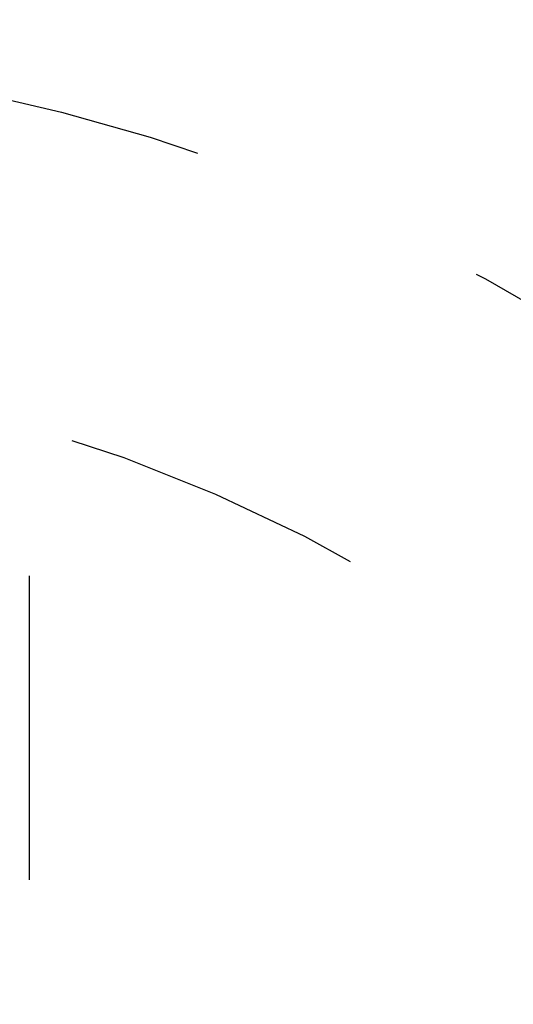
# Model space of a CAD drawing. Header units: millimetres. Extents: x 183 to 379, y 146 to 318.
# Tile 35 of 40: x 277 to 282, y 233 to 243. Entities that reach past the tile are written whole.
import ezdxf

# ---------------------------------------------------------------- set-up
doc = ezdxf.new("R2010")
doc.units = ezdxf.units.MM
doc.header["$LTSCALE"] = 30.734
doc.linetypes.add('HIDDEN', pattern=[0.2, 0.1, -0.1])
doc.layers.add('KONSTR_EL', color=7, linetype='CONTINUOUS')

msp = doc.modelspace()

# ---------------------------------------------------------------- linework, layer by layer
at = {"layer": 'KONSTR_EL', "color": 8, "linetype": 'HIDDEN'}
msp.add_line((277.0643, 228.0747), (277.0643, 238.7976), dxfattribs=at)
for radius in [31.5, 25.2, 18.9]:
    msp.add_circle((272.6643, 223.6747), radius, dxfattribs=at)
for radius, start, end in [(15.8, 90, 360), (15.75, 16.22231, 73.77769)]:
    msp.add_arc((272.6643, 223.6747), radius, start, end, dxfattribs=at)

doc.saveas('drawing.dxf')
